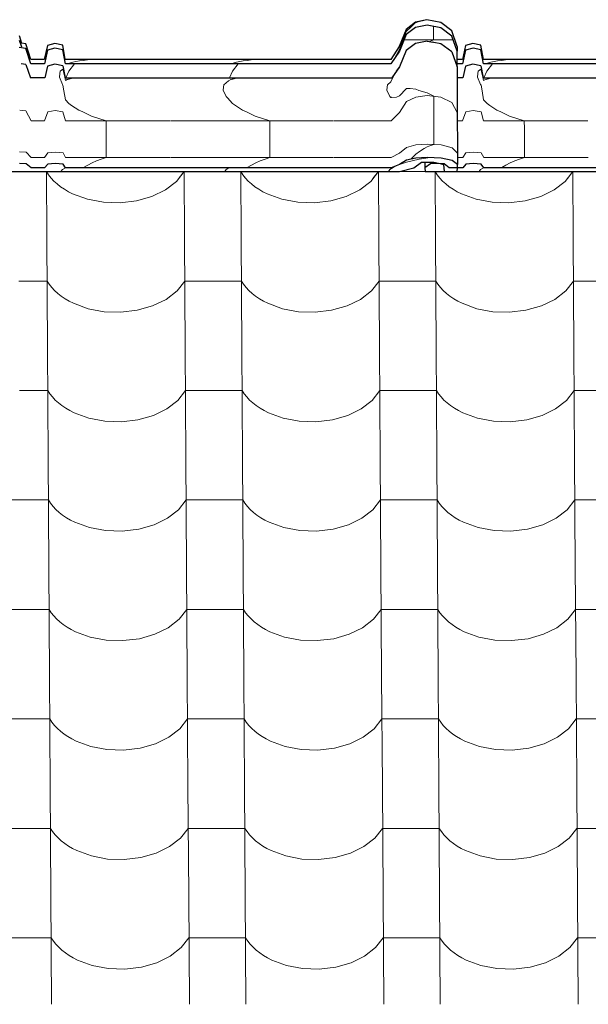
# Model space of a CAD drawing. Header units: millimetres. Extents: x -29001 to 109416, y -1251 to 13451.
# Tile 20 of 163: x -20319 to -19836, y 10149 to 10985. Entities that reach past the tile are written whole.
import ezdxf

# ---------------------------------------------------------------- set-up
doc = ezdxf.new("R2010")
doc.units = ezdxf.units.MM
doc.header["$MEASUREMENT"] = 0
for name, color, linetype in [('POHLED JIŽNÍ_1_Konstrukce - nosné', 7, 'Continuous'), ('POHLED JIŽNÍ_1_Nové_Konstrukce - krov', 7, 'Continuous'), ('POHLED JIŽNÍ_1_Nové_Konstrukce - střechy a skořepiny', 7, 'Continuous'), ('POHLED JIŽNÍ_1_Nové_Výplně - Povrchové', 7, 'Continuous')]:
    doc.layers.add(name, color=color, linetype=linetype)

# ---------------------------------------------------------------- blocks, each defined once
blk = doc.blocks.new('*X1', base_point=(-31394.74, -25864.88))
at = {"layer": 'POHLED JIŽNÍ_1_Nové_Výplně - Povrchové', "color": 21, "linetype": 'Continuous', "lineweight": 20, "true_color": 0xffaaaa}
for p, q in [((-20296.01, 10856.09), (-20295.65, 10799.61)), ((-20295.98, 10856.09), (-20294.17, 10853.33)), ((-20294.17, 10853.33), (-20292.03, 10850.64)), ((-20185.66, 10847.74), (-20179.07, 10856.09)), ((-20179.05, 10856.09), (-20178.69, 10799.61)), ((-20131.01, 10856.09), (-20130.66, 10799.61)), ((-20130.99, 10856.09), (-20129.17, 10853.33)), ((-20129.17, 10853.33), (-20127.03, 10850.64)), ((-20020.66, 10847.74), (-20014.08, 10856.09)), ((-20014.05, 10856.09), (-20013.69, 10799.61)), ((-19990.03, 10856.13), (-19996.12, 10856.13)), ((-19974.55, 10856.13), (-19990.03, 10856.13)), ((-19966.01, 10856.09), (-19965.66, 10799.61)), ((-19965.99, 10856.09), (-19964.17, 10853.33)), ((-19964.17, 10853.33), (-19962.03, 10850.64)), ((-19855.67, 10847.74), (-19849.08, 10856.09)), ((-19849.05, 10856.09), (-19848.7, 10799.61)), ((-20292.03, 10850.64), (-20289.6, 10848.05)), ((-20289.6, 10848.05), (-20286.91, 10845.59)), ((-20286.91, 10845.59), (-20283.95, 10843.26)), ((-20283.95, 10843.26), (-20280.76, 10841.08)), ((-20194.93, 10840.57), (-20185.66, 10847.74)), ((-20127.03, 10850.64), (-20124.61, 10848.05)), ((-20124.61, 10848.05), (-20121.91, 10845.59)), ((-20121.91, 10845.59), (-20118.96, 10843.26)), ((-20118.96, 10843.26), (-20115.76, 10841.08)), ((-20029.93, 10840.57), (-20020.66, 10847.74)), ((-19962.03, 10850.64), (-19959.61, 10848.05)), ((-19959.61, 10848.05), (-19956.91, 10845.59)), ((-19956.91, 10845.59), (-19953.96, 10843.26)), ((-19953.96, 10843.26), (-19950.76, 10841.08)), ((-19864.93, 10840.57), (-19855.67, 10847.74)), ((-20280.76, 10841.08), (-20277.33, 10839.06)), ((-20277.33, 10839.06), (-20273.7, 10837.21)), ((-20273.7, 10837.21), (-20261.23, 10832.64)), ((-20219.4, 10831.25), (-20206.37, 10834.98)), ((-20206.37, 10834.98), (-20194.93, 10840.57)), ((-20115.76, 10841.08), (-20112.33, 10839.06)), ((-20112.33, 10839.06), (-20108.7, 10837.21)), ((-20108.7, 10837.21), (-20096.23, 10832.64)), ((-20054.41, 10831.25), (-20041.37, 10834.98)), ((-20041.37, 10834.98), (-20029.93, 10840.57)), ((-19950.76, 10841.08), (-19947.34, 10839.06)), ((-19947.34, 10839.06), (-19943.7, 10837.21)), ((-19943.7, 10837.21), (-19931.23, 10832.64)), ((-19889.41, 10831.25), (-19876.37, 10834.98)), ((-19876.37, 10834.98), (-19864.93, 10840.57)), ((-20261.23, 10832.64), (-20247.55, 10830.05)), ((-20247.55, 10830.05), (-20233.37, 10829.58)), ((-20233.37, 10829.58), (-20219.4, 10831.25)), ((-20096.23, 10832.64), (-20082.55, 10830.05)), ((-20082.55, 10830.05), (-20068.37, 10829.58)), ((-20068.37, 10829.58), (-20054.41, 10831.25)), ((-19931.23, 10832.64), (-19917.56, 10830.05)), ((-19917.56, 10830.05), (-19903.37, 10829.58)), ((-19903.37, 10829.58), (-19889.41, 10831.25)), ((-20295.65, 10799.27), (-20295.07, 10706.6)), ((-20178.69, 10799.27), (-20178.11, 10706.6)), ((-20130.66, 10799.27), (-20130.08, 10706.6)), ((-20013.69, 10799.27), (-20013.11, 10706.6)), ((-19965.66, 10799.27), (-19965.08, 10706.6)), ((-19848.7, 10799.27), (-19848.12, 10706.6)), ((-20295.43, 10763.12), (-20319.44, 10763.12)), ((-20295.43, 10763.12), (-20293.59, 10760.33)), ((-20293.59, 10760.33), (-20291.45, 10757.63)), ((-20185.08, 10754.73), (-20178.46, 10763.12)), ((-20154.45, 10763.12), (-20178.46, 10763.12)), ((-20130.43, 10763.12), (-20154.45, 10763.12)), ((-20130.43, 10763.12), (-20128.59, 10760.33)), ((-20128.59, 10760.33), (-20126.45, 10757.63)), ((-20020.08, 10754.73), (-20013.47, 10763.12)), ((-19989.45, 10763.12), (-20013.47, 10763.12)), ((-19965.43, 10763.12), (-19989.45, 10763.12)), ((-19965.43, 10763.12), (-19963.59, 10760.33)), ((-19963.59, 10760.33), (-19961.45, 10757.63)), ((-19855.08, 10754.73), (-19848.47, 10763.12)), ((-19824.45, 10763.12), (-19848.47, 10763.12)), ((-20291.45, 10757.63), (-20289.02, 10755.04)), ((-20289.02, 10755.04), (-20286.33, 10752.58)), ((-20286.33, 10752.58), (-20283.37, 10750.25)), ((-20194.34, 10747.56), (-20185.08, 10754.73)), ((-20126.45, 10757.63), (-20124.03, 10755.04)), ((-20124.03, 10755.04), (-20121.33, 10752.58)), ((-20121.33, 10752.58), (-20118.37, 10750.25)), ((-20029.35, 10747.56), (-20020.08, 10754.73)), ((-19961.45, 10757.63), (-19959.03, 10755.04)), ((-19959.03, 10755.04), (-19956.33, 10752.58)), ((-19956.33, 10752.58), (-19953.38, 10750.25)), ((-19864.35, 10747.56), (-19855.08, 10754.73)), ((-20283.37, 10750.25), (-20280.17, 10748.07)), ((-20280.17, 10748.07), (-20276.75, 10746.05)), ((-20276.75, 10746.05), (-20273.12, 10744.21)), ((-20273.12, 10744.21), (-20260.64, 10739.63)), ((-20205.79, 10741.97), (-20194.34, 10747.56)), ((-20118.37, 10750.25), (-20115.18, 10748.07)), ((-20115.18, 10748.07), (-20111.75, 10746.05)), ((-20111.75, 10746.05), (-20108.12, 10744.21)), ((-20108.12, 10744.21), (-20095.65, 10739.63)), ((-20040.79, 10741.97), (-20029.35, 10747.56)), ((-19953.38, 10750.25), (-19950.18, 10748.07)), ((-19950.18, 10748.07), (-19946.75, 10746.05)), ((-19946.75, 10746.05), (-19943.12, 10744.21)), ((-19943.12, 10744.21), (-19930.65, 10739.63)), ((-19875.79, 10741.97), (-19864.35, 10747.56)), ((-20260.64, 10739.63), (-20246.97, 10737.05)), ((-20246.97, 10737.05), (-20232.79, 10736.57)), ((-20232.79, 10736.57), (-20218.82, 10738.24)), ((-20218.82, 10738.24), (-20205.79, 10741.97)), ((-20095.65, 10739.63), (-20081.97, 10737.05)), ((-20081.97, 10737.05), (-20067.79, 10736.57)), ((-20067.79, 10736.57), (-20053.82, 10738.24)), ((-20053.82, 10738.24), (-20040.79, 10741.97)), ((-19930.65, 10739.63), (-19916.97, 10737.05)), ((-19916.97, 10737.05), (-19902.79, 10736.57)), ((-19902.79, 10736.57), (-19888.83, 10738.24)), ((-19888.83, 10738.24), (-19875.79, 10741.97)), ((-20295.07, 10706.27), (-20294.49, 10613.59)), ((-20178.11, 10706.27), (-20177.53, 10613.59)), ((-20130.07, 10706.27), (-20129.49, 10613.59)), ((-20013.11, 10706.27), (-20012.53, 10613.59)), ((-19965.08, 10706.27), (-19964.5, 10613.59)), ((-19848.11, 10706.27), (-19847.53, 10613.59)), ((-20294.85, 10670.11), (-20318.86, 10670.11)), ((-20294.85, 10670.11), (-20293, 10667.32)), ((-20184.5, 10661.72), (-20177.88, 10670.11)), ((-20153.87, 10670.11), (-20177.88, 10670.11)), ((-20129.85, 10670.11), (-20153.87, 10670.11)), ((-20129.85, 10670.11), (-20128.01, 10667.32)), ((-20019.5, 10661.72), (-20012.88, 10670.11)), ((-19988.87, 10670.11), (-20012.88, 10670.11)), ((-19964.85, 10670.11), (-19988.87, 10670.11)), ((-19964.85, 10670.11), (-19963.01, 10667.32)), ((-19854.5, 10661.72), (-19847.89, 10670.11)), ((-19823.87, 10670.11), (-19847.89, 10670.11)), ((-20293, 10667.32), (-20290.87, 10664.62)), ((-20290.87, 10664.62), (-20288.44, 10662.03)), ((-20288.44, 10662.03), (-20285.75, 10659.57)), ((-20285.75, 10659.57), (-20282.79, 10657.24)), ((-20193.76, 10654.55), (-20184.5, 10661.72)), ((-20128.01, 10667.32), (-20125.87, 10664.62)), ((-20125.87, 10664.62), (-20123.44, 10662.03)), ((-20123.44, 10662.03), (-20120.75, 10659.57)), ((-20120.75, 10659.57), (-20117.79, 10657.24)), ((-20028.77, 10654.55), (-20019.5, 10661.72)), ((-19963.01, 10667.32), (-19960.87, 10664.62)), ((-19960.87, 10664.62), (-19958.45, 10662.03)), ((-19958.45, 10662.03), (-19955.75, 10659.57)), ((-19955.75, 10659.57), (-19952.8, 10657.24)), ((-19863.77, 10654.55), (-19854.5, 10661.72)), ((-20282.79, 10657.24), (-20279.59, 10655.06)), ((-20279.59, 10655.06), (-20276.17, 10653.04)), ((-20276.17, 10653.04), (-20272.53, 10651.2)), ((-20272.53, 10651.2), (-20260.06, 10646.62)), ((-20205.2, 10648.96), (-20193.76, 10654.55)), ((-20117.79, 10657.24), (-20114.59, 10655.06)), ((-20114.59, 10655.06), (-20111.17, 10653.04)), ((-20111.17, 10653.04), (-20107.54, 10651.2)), ((-20107.54, 10651.2), (-20095.06, 10646.62)), ((-20040.21, 10648.96), (-20028.77, 10654.55)), ((-19952.8, 10657.24), (-19949.6, 10655.06)), ((-19949.6, 10655.06), (-19946.17, 10653.04)), ((-19946.17, 10653.04), (-19942.54, 10651.2)), ((-19942.54, 10651.2), (-19930.07, 10646.62)), ((-19875.21, 10648.96), (-19863.77, 10654.55)), ((-20260.06, 10646.62), (-20246.39, 10644.04)), ((-20246.39, 10644.04), (-20232.21, 10643.57)), ((-20232.21, 10643.57), (-20218.24, 10645.24)), ((-20218.24, 10645.24), (-20205.2, 10648.96)), ((-20095.06, 10646.62), (-20081.39, 10644.04)), ((-20081.39, 10644.04), (-20067.21, 10643.57)), ((-20067.21, 10643.57), (-20053.24, 10645.24)), ((-20053.24, 10645.24), (-20040.21, 10648.96)), ((-19930.07, 10646.62), (-19916.39, 10644.04)), ((-19916.39, 10644.04), (-19902.21, 10643.57)), ((-19902.21, 10643.57), (-19888.25, 10645.24)), ((-19888.25, 10645.24), (-19875.21, 10648.96)), ((-20294.49, 10613.26), (-20293.91, 10520.58)), ((-20177.53, 10613.26), (-20176.95, 10520.58)), ((-20129.49, 10613.26), (-20128.91, 10520.58)), ((-20012.53, 10613.26), (-20011.95, 10520.58)), ((-19964.49, 10613.26), (-19963.92, 10520.58)), ((-19847.53, 10613.26), (-19846.95, 10520.58)), ((-20318.28, 10577.1), (-20342.3, 10577.1)), ((-20294.26, 10577.1), (-20318.28, 10577.1)), ((-20294.26, 10577.1), (-20292.42, 10574.31)), ((-20183.92, 10568.71), (-20177.3, 10577.1)), ((-20153.28, 10577.1), (-20177.3, 10577.1)), ((-20129.27, 10577.1), (-20153.28, 10577.1)), ((-20129.27, 10577.1), (-20127.42, 10574.31)), ((-20018.92, 10568.71), (-20012.3, 10577.1)), ((-19988.29, 10577.1), (-20012.3, 10577.1)), ((-19964.27, 10577.1), (-19988.29, 10577.1)), ((-19964.27, 10577.1), (-19962.43, 10574.31)), ((-19853.92, 10568.71), (-19847.31, 10577.1)), ((-19823.29, 10577.1), (-19847.31, 10577.1)), ((-20292.42, 10574.31), (-20290.28, 10571.61)), ((-20290.28, 10571.61), (-20287.86, 10569.02)), ((-20287.86, 10569.02), (-20285.16, 10566.56)), ((-20193.18, 10561.54), (-20183.92, 10568.71)), ((-20127.42, 10574.31), (-20125.29, 10571.61)), ((-20125.29, 10571.61), (-20122.86, 10569.02)), ((-20122.86, 10569.02), (-20120.17, 10566.56)), ((-20028.18, 10561.54), (-20018.92, 10568.71)), ((-19962.43, 10574.31), (-19960.29, 10571.61)), ((-19960.29, 10571.61), (-19957.87, 10569.02)), ((-19957.87, 10569.02), (-19955.17, 10566.56)), ((-19863.19, 10561.54), (-19853.92, 10568.71)), ((-20285.16, 10566.56), (-20282.21, 10564.23)), ((-20282.21, 10564.23), (-20279.01, 10562.05)), ((-20279.01, 10562.05), (-20275.59, 10560.04)), ((-20275.59, 10560.04), (-20271.95, 10558.19)), ((-20204.62, 10555.95), (-20193.18, 10561.54)), ((-20120.17, 10566.56), (-20117.21, 10564.23)), ((-20117.21, 10564.23), (-20114.01, 10562.05)), ((-20114.01, 10562.05), (-20110.59, 10560.04)), ((-20110.59, 10560.04), (-20106.96, 10558.19)), ((-20039.63, 10555.95), (-20028.18, 10561.54)), ((-19955.17, 10566.56), (-19952.21, 10564.23)), ((-19952.21, 10564.23), (-19949.02, 10562.05)), ((-19949.02, 10562.05), (-19945.59, 10560.04)), ((-19945.59, 10560.04), (-19941.96, 10558.19)), ((-19874.63, 10555.95), (-19863.19, 10561.54)), ((-20271.95, 10558.19), (-20259.48, 10553.61)), ((-20259.48, 10553.61), (-20245.81, 10551.03)), ((-20245.81, 10551.03), (-20231.62, 10550.56)), ((-20231.62, 10550.56), (-20217.66, 10552.23)), ((-20217.66, 10552.23), (-20204.62, 10555.95)), ((-20106.96, 10558.19), (-20094.48, 10553.61)), ((-20094.48, 10553.61), (-20080.81, 10551.03)), ((-20080.81, 10551.03), (-20066.63, 10550.56)), ((-20066.63, 10550.56), (-20052.66, 10552.23)), ((-20052.66, 10552.23), (-20039.63, 10555.95)), ((-19941.96, 10558.19), (-19929.49, 10553.61)), ((-19929.49, 10553.61), (-19915.81, 10551.03)), ((-19915.81, 10551.03), (-19901.63, 10550.56)), ((-19901.63, 10550.56), (-19887.66, 10552.23)), ((-19887.66, 10552.23), (-19874.63, 10555.95)), ((-20293.91, 10520.25), (-20293.33, 10427.57)), ((-20176.95, 10520.25), (-20176.37, 10427.57)), ((-20128.91, 10520.25), (-20128.33, 10427.57)), ((-20011.95, 10520.25), (-20011.37, 10427.57)), ((-19963.91, 10520.25), (-19963.33, 10427.57)), ((-19846.95, 10520.25), (-19846.37, 10427.57)), ((-20317.7, 10484.09), (-20341.72, 10484.09)), ((-20293.68, 10484.09), (-20317.7, 10484.09)), ((-20293.68, 10484.09), (-20291.84, 10481.3)), ((-20183.33, 10475.7), (-20176.72, 10484.09)), ((-20152.7, 10484.09), (-20176.72, 10484.09)), ((-20128.68, 10484.09), (-20152.7, 10484.09)), ((-20128.68, 10484.09), (-20126.84, 10481.3)), ((-20018.34, 10475.7), (-20011.72, 10484.09)), ((-19987.7, 10484.09), (-20011.72, 10484.09)), ((-19963.69, 10484.09), (-19987.7, 10484.09)), ((-19963.69, 10484.09), (-19961.85, 10481.3)), ((-19853.34, 10475.7), (-19846.72, 10484.09)), ((-19822.71, 10484.09), (-19846.72, 10484.09)), ((-20291.84, 10481.3), (-20289.7, 10478.6)), ((-20289.7, 10478.6), (-20287.28, 10476.01)), ((-20287.28, 10476.01), (-20284.58, 10473.55)), ((-20192.6, 10468.53), (-20183.33, 10475.7)), ((-20126.84, 10481.3), (-20124.71, 10478.6)), ((-20124.71, 10478.6), (-20122.28, 10476.01)), ((-20122.28, 10476.01), (-20119.58, 10473.55)), ((-20027.6, 10468.53), (-20018.34, 10475.7)), ((-19961.85, 10481.3), (-19959.71, 10478.6)), ((-19959.71, 10478.6), (-19957.28, 10476.01)), ((-19957.28, 10476.01), (-19954.59, 10473.55)), ((-19862.61, 10468.53), (-19853.34, 10475.7)), ((-20284.58, 10473.55), (-20281.63, 10471.22)), ((-20281.63, 10471.22), (-20278.43, 10469.04)), ((-20278.43, 10469.04), (-20275, 10467.03)), ((-20275, 10467.03), (-20271.37, 10465.18)), ((-20204.04, 10462.94), (-20192.6, 10468.53)), ((-20119.58, 10473.55), (-20116.63, 10471.22)), ((-20116.63, 10471.22), (-20113.43, 10469.04)), ((-20113.43, 10469.04), (-20110.01, 10467.03)), ((-20110.01, 10467.03), (-20106.37, 10465.18)), ((-20039.04, 10462.94), (-20027.6, 10468.53)), ((-19954.59, 10473.55), (-19951.63, 10471.22)), ((-19951.63, 10471.22), (-19948.43, 10469.04)), ((-19948.43, 10469.04), (-19945.01, 10467.03)), ((-19945.01, 10467.03), (-19941.38, 10465.18)), ((-19874.05, 10462.94), (-19862.61, 10468.53)), ((-20271.37, 10465.18), (-20258.9, 10460.61)), ((-20258.9, 10460.61), (-20245.22, 10458.02)), ((-20231.04, 10457.55), (-20217.08, 10459.22)), ((-20217.08, 10459.22), (-20204.04, 10462.94)), ((-20106.37, 10465.18), (-20093.9, 10460.61)), ((-20093.9, 10460.61), (-20080.23, 10458.02)), ((-20066.04, 10457.55), (-20052.08, 10459.22)), ((-20052.08, 10459.22), (-20039.04, 10462.94)), ((-19941.38, 10465.18), (-19928.9, 10460.61)), ((-19928.9, 10460.61), (-19915.23, 10458.02)), ((-19901.05, 10457.55), (-19887.08, 10459.22)), ((-19887.08, 10459.22), (-19874.05, 10462.94)), ((-20245.22, 10458.02), (-20231.04, 10457.55)), ((-20080.23, 10458.02), (-20066.04, 10457.55)), ((-19915.23, 10458.02), (-19901.05, 10457.55)), ((-20293.33, 10427.24), (-20292.75, 10334.56)), ((-20176.36, 10427.24), (-20175.78, 10334.56)), ((-20128.33, 10427.24), (-20127.75, 10334.56)), ((-20011.37, 10427.24), (-20010.79, 10334.56)), ((-19963.33, 10427.24), (-19962.75, 10334.56)), ((-19846.37, 10427.24), (-19845.79, 10334.56)), ((-20317.12, 10391.08), (-20341.14, 10391.08)), ((-20293.1, 10391.08), (-20317.12, 10391.08)), ((-20293.1, 10391.08), (-20291.26, 10388.29)), ((-20291.26, 10388.29), (-20289.12, 10385.59)), ((-20289.12, 10385.59), (-20286.7, 10383)), ((-20286.7, 10383), (-20284, 10380.54)), ((-20182.75, 10382.7), (-20176.14, 10391.08)), ((-20152.12, 10391.08), (-20176.14, 10391.08)), ((-20128.1, 10391.08), (-20152.12, 10391.08)), ((-20128.1, 10391.08), (-20126.26, 10388.29)), ((-20126.26, 10388.29), (-20124.12, 10385.59)), ((-20124.12, 10385.59), (-20121.7, 10383)), ((-20121.7, 10383), (-20119, 10380.54)), ((-20017.76, 10382.7), (-20011.14, 10391.08)), ((-19987.12, 10391.08), (-20011.14, 10391.08)), ((-19963.11, 10391.08), (-19987.12, 10391.08)), ((-19963.11, 10391.08), (-19961.26, 10388.29)), ((-19961.26, 10388.29), (-19959.13, 10385.59)), ((-19959.13, 10385.59), (-19956.7, 10383)), ((-19956.7, 10383), (-19954.01, 10380.54)), ((-19852.76, 10382.7), (-19846.14, 10391.08)), ((-19822.13, 10391.08), (-19846.14, 10391.08)), ((-20284, 10380.54), (-20281.05, 10378.21)), ((-20281.05, 10378.21), (-20277.85, 10376.04)), ((-20277.85, 10376.04), (-20274.42, 10374.02)), ((-20203.46, 10369.93), (-20192.02, 10375.52)), ((-20192.02, 10375.52), (-20182.75, 10382.7)), ((-20119, 10380.54), (-20116.05, 10378.21)), ((-20116.05, 10378.21), (-20112.85, 10376.04)), ((-20112.85, 10376.04), (-20109.43, 10374.02)), ((-20038.46, 10369.93), (-20027.02, 10375.52)), ((-20027.02, 10375.52), (-20017.76, 10382.7)), ((-19954.01, 10380.54), (-19951.05, 10378.21)), ((-19951.05, 10378.21), (-19947.85, 10376.04)), ((-19947.85, 10376.04), (-19944.43, 10374.02)), ((-19873.47, 10369.93), (-19862.02, 10375.52)), ((-19862.02, 10375.52), (-19852.76, 10382.7)), ((-20274.42, 10374.02), (-20270.79, 10372.17)), ((-20270.79, 10372.17), (-20258.32, 10367.6)), ((-20258.32, 10367.6), (-20244.64, 10365.01)), ((-20230.46, 10364.54), (-20216.5, 10366.21)), ((-20216.5, 10366.21), (-20203.46, 10369.93)), ((-20109.43, 10374.02), (-20105.79, 10372.17)), ((-20105.79, 10372.17), (-20093.32, 10367.6)), ((-20093.32, 10367.6), (-20079.64, 10365.01)), ((-20065.46, 10364.54), (-20051.5, 10366.21)), ((-20051.5, 10366.21), (-20038.46, 10369.93)), ((-19944.43, 10374.02), (-19940.79, 10372.17)), ((-19940.79, 10372.17), (-19928.32, 10367.6)), ((-19928.32, 10367.6), (-19914.65, 10365.01)), ((-19900.47, 10364.54), (-19886.5, 10366.21)), ((-19886.5, 10366.21), (-19873.47, 10369.93)), ((-20244.64, 10365.01), (-20230.46, 10364.54)), ((-20079.64, 10365.01), (-20065.46, 10364.54)), ((-19914.65, 10365.01), (-19900.47, 10364.54)), ((-20292.75, 10334.23), (-20292.17, 10241.55)), ((-20175.78, 10334.23), (-20175.2, 10241.55)), ((-20127.75, 10334.23), (-20127.17, 10241.55)), ((-20010.78, 10334.23), (-20010.21, 10241.55)), ((-19962.75, 10334.23), (-19962.17, 10241.55)), ((-19845.79, 10334.23), (-19845.21, 10241.55)), ((-20316.54, 10298.07), (-20340.55, 10298.07)), ((-20292.52, 10298.07), (-20316.54, 10298.07)), ((-20292.52, 10298.07), (-20290.68, 10295.28)), ((-20290.68, 10295.28), (-20288.54, 10292.58)), ((-20288.54, 10292.58), (-20286.12, 10290)), ((-20182.17, 10289.69), (-20175.56, 10298.07)), ((-20151.54, 10298.07), (-20175.56, 10298.07)), ((-20127.52, 10298.07), (-20151.54, 10298.07)), ((-20127.52, 10298.07), (-20125.68, 10295.28)), ((-20125.68, 10295.28), (-20123.54, 10292.58)), ((-20123.54, 10292.58), (-20121.12, 10290)), ((-20017.17, 10289.69), (-20010.56, 10298.07)), ((-19986.54, 10298.07), (-20010.56, 10298.07)), ((-19962.52, 10298.07), (-19986.54, 10298.07)), ((-19962.52, 10298.07), (-19960.68, 10295.28)), ((-19960.68, 10295.28), (-19958.54, 10292.58)), ((-19958.54, 10292.58), (-19956.12, 10290)), ((-19852.18, 10289.69), (-19845.56, 10298.07)), ((-19821.54, 10298.07), (-19845.56, 10298.07)), ((-20286.12, 10290), (-20283.42, 10287.53)), ((-20283.42, 10287.53), (-20280.46, 10285.2)), ((-20280.46, 10285.2), (-20277.27, 10283.03)), ((-20277.27, 10283.03), (-20273.84, 10281.01)), ((-20202.88, 10276.92), (-20191.44, 10282.51)), ((-20191.44, 10282.51), (-20182.17, 10289.69)), ((-20121.12, 10290), (-20118.42, 10287.53)), ((-20118.42, 10287.53), (-20115.47, 10285.2)), ((-20115.47, 10285.2), (-20112.27, 10283.03)), ((-20112.27, 10283.03), (-20108.84, 10281.01)), ((-20037.88, 10276.92), (-20026.44, 10282.51)), ((-20026.44, 10282.51), (-20017.17, 10289.69)), ((-19956.12, 10290), (-19953.42, 10287.53)), ((-19953.42, 10287.53), (-19950.47, 10285.2)), ((-19950.47, 10285.2), (-19947.27, 10283.03)), ((-19947.27, 10283.03), (-19943.85, 10281.01)), ((-19872.88, 10276.92), (-19861.44, 10282.51)), ((-19861.44, 10282.51), (-19852.18, 10289.69)), ((-20273.84, 10281.01), (-20270.21, 10279.16)), ((-20270.21, 10279.16), (-20257.74, 10274.59)), ((-20257.74, 10274.59), (-20244.06, 10272)), ((-20215.91, 10273.2), (-20202.88, 10276.92)), ((-20108.84, 10281.01), (-20105.21, 10279.16)), ((-20105.21, 10279.16), (-20092.74, 10274.59)), ((-20092.74, 10274.59), (-20079.06, 10272)), ((-20050.92, 10273.2), (-20037.88, 10276.92)), ((-19943.85, 10281.01), (-19940.21, 10279.16)), ((-19940.21, 10279.16), (-19927.74, 10274.59)), ((-19927.74, 10274.59), (-19914.07, 10272)), ((-19885.92, 10273.2), (-19872.88, 10276.92)), ((-20244.06, 10272), (-20229.88, 10271.53)), ((-20229.88, 10271.53), (-20215.91, 10273.2)), ((-20079.06, 10272), (-20064.88, 10271.53)), ((-20064.88, 10271.53), (-20050.92, 10273.2)), ((-19914.07, 10272), (-19899.88, 10271.53)), ((-19899.88, 10271.53), (-19885.92, 10273.2)), ((-20292.16, 10241.22), (-20291.58, 10148.54)), ((-20175.2, 10241.22), (-20174.62, 10148.54)), ((-20127.17, 10241.22), (-20126.59, 10148.54)), ((-20010.2, 10241.22), (-20009.62, 10148.54)), ((-19962.17, 10241.22), (-19961.59, 10148.54)), ((-19845.21, 10241.22), (-19844.63, 10148.54)), ((-20315.95, 10205.06), (-20339.97, 10205.06)), ((-20291.94, 10205.06), (-20315.95, 10205.06)), ((-20291.94, 10205.06), (-20290.1, 10202.27)), ((-20290.1, 10202.27), (-20287.96, 10199.57)), ((-20287.96, 10199.57), (-20285.53, 10196.99)), ((-20181.59, 10196.68), (-20174.97, 10205.06)), ((-20150.96, 10205.06), (-20174.97, 10205.06)), ((-20126.94, 10205.06), (-20150.96, 10205.06)), ((-20126.94, 10205.06), (-20125.1, 10202.27)), ((-20125.1, 10202.27), (-20122.96, 10199.57)), ((-20122.96, 10199.57), (-20120.54, 10196.99)), ((-20016.59, 10196.68), (-20009.98, 10205.06)), ((-19985.96, 10205.06), (-20009.98, 10205.06)), ((-19961.94, 10205.06), (-19985.96, 10205.06)), ((-19961.94, 10205.06), (-19960.1, 10202.27)), ((-19960.1, 10202.27), (-19957.96, 10199.57)), ((-19957.96, 10199.57), (-19955.54, 10196.99)), ((-19851.6, 10196.68), (-19844.98, 10205.06)), ((-19820.96, 10205.06), (-19844.98, 10205.06)), ((-20285.53, 10196.99), (-20282.84, 10194.52)), ((-20282.84, 10194.52), (-20279.88, 10192.2)), ((-20279.88, 10192.2), (-20276.68, 10190.02)), ((-20190.86, 10189.51), (-20181.59, 10196.68)), ((-20120.54, 10196.99), (-20117.84, 10194.52)), ((-20117.84, 10194.52), (-20114.89, 10192.2)), ((-20114.89, 10192.2), (-20111.69, 10190.02)), ((-20025.86, 10189.51), (-20016.59, 10196.68)), ((-19955.54, 10196.99), (-19952.84, 10194.52)), ((-19952.84, 10194.52), (-19949.89, 10192.2)), ((-19949.89, 10192.2), (-19946.69, 10190.02)), ((-19860.86, 10189.51), (-19851.6, 10196.68)), ((-20276.68, 10190.02), (-20273.26, 10188)), ((-20273.26, 10188), (-20269.63, 10186.15)), ((-20269.63, 10186.15), (-20257.15, 10181.58)), ((-20215.33, 10180.19), (-20202.3, 10183.91)), ((-20202.3, 10183.91), (-20190.86, 10189.51)), ((-20111.69, 10190.02), (-20108.26, 10188)), ((-20108.26, 10188), (-20104.63, 10186.15)), ((-20104.63, 10186.15), (-20092.16, 10181.58)), ((-20050.34, 10180.19), (-20037.3, 10183.91)), ((-20037.3, 10183.91), (-20025.86, 10189.51)), ((-19946.69, 10190.02), (-19943.26, 10188)), ((-19943.26, 10188), (-19939.63, 10186.15)), ((-19939.63, 10186.15), (-19927.16, 10181.58)), ((-19885.34, 10180.19), (-19872.3, 10183.91)), ((-19872.3, 10183.91), (-19860.86, 10189.51)), ((-20257.15, 10181.58), (-20243.48, 10178.99)), ((-20243.48, 10178.99), (-20229.3, 10178.52)), ((-20229.3, 10178.52), (-20215.33, 10180.19)), ((-20092.16, 10181.58), (-20078.48, 10178.99)), ((-20078.48, 10178.99), (-20064.3, 10178.52)), ((-20064.3, 10178.52), (-20050.34, 10180.19)), ((-19927.16, 10181.58), (-19913.48, 10178.99)), ((-19913.48, 10178.99), (-19899.3, 10178.52)), ((-19899.3, 10178.52), (-19885.34, 10180.19))]:
    blk.add_line(p, q, dxfattribs=at)
blk = doc.blocks.new('*X2', base_point=(-31394.74, -25864.88))
at = {"layer": 'POHLED JIŽNÍ_1_Nové_Konstrukce - střechy a skořepiny', "color": 21, "linetype": 'Continuous', "lineweight": 20, "true_color": 0xffaaaa}
for p, q in [((-20296.01, 10856.09), (-20295.96, 10847.66)), ((-20295.98, 10856.09), (-20294.17, 10853.33)), ((-20294.17, 10853.33), (-20292.03, 10850.64)), ((-20183.23, 10850.83), (-20179.07, 10856.09)), ((-20179.05, 10856.09), (-20179.01, 10850.82)), ((-20131.01, 10856.09), (-20130.98, 10850.75)), ((-20130.99, 10856.09), (-20129.17, 10853.33)), ((-20129.17, 10853.33), (-20127.12, 10850.74)), ((-20018.75, 10850.16), (-20014.08, 10856.09)), ((-20014.05, 10856.09), (-20013.96, 10841.91)), ((-19990.03, 10856.13), (-19996.12, 10856.13)), ((-19974.55, 10856.13), (-19990.03, 10856.13)), ((-19966.01, 10856.09), (-19965.95, 10845.64)), ((-19965.99, 10856.09), (-19964.17, 10853.33)), ((-19964.17, 10853.33), (-19962.03, 10850.64)), ((-19853.62, 10850.33), (-19849.08, 10856.09)), ((-19849.05, 10856.09), (-19849.01, 10850.33)), ((-20292.03, 10850.64), (-20291.15, 10849.7)), ((-19962.03, 10850.64), (-19959.89, 10848.35))]:
    blk.add_line(p, q, dxfattribs=at)

msp = doc.modelspace()

# ---------------------------------------------------------------- linework, layer by layer
at = {"layer": 'POHLED JIŽNÍ_1_Nové_Konstrukce - krov', "color": 1, "linetype": 'Continuous', "lineweight": 25}
for p, q in [((-19990.57, 10976.93), (-19996.44, 10962.56)), ((-19982.71, 10983.03), (-19990.57, 10976.93)), ((-19982.58, 10978.44), (-19990.45, 10972.52)), ((-19972.98, 10985.2), (-19982.71, 10983.03)), ((-19972.85, 10980.54), (-19982.58, 10978.44)), ((-19961.26, 10982.9), (-19972.91, 10985.2)), ((-19961.2, 10978.31), (-19972.85, 10980.54)), ((-19951.87, 10975.64), (-19961.26, 10982.9)), ((-19951.81, 10971.28), (-19961.2, 10978.31)), ((-20319.12, 10971.76), (-20317.05, 10965.26)), ((-19990.45, 10972.52), (-19996.33, 10958.59)), ((-19947.34, 10962.56), (-19951.87, 10975.64)), ((-19947.28, 10958.59), (-19951.81, 10971.28)), ((-20313.5, 10960.61), (-20319.06, 10961.56)), ((-20319.04, 10967.73), (-20317.2, 10962.09)), ((-20313.55, 10964.64), (-20317.26, 10965.3)), ((-20309.17, 10951.44), (-20313.55, 10964.64)), ((-20309.12, 10947.81), (-20313.5, 10960.61)), ((-20295.16, 10963.3), (-20297.82, 10951.44)), ((-20288.92, 10965.04), (-20295.16, 10963.3)), ((-20288.81, 10961), (-20295.05, 10959.31)), ((-20282.14, 10963.47), (-20288.86, 10965.04)), ((-20282.08, 10959.47), (-20288.81, 10961)), ((-20279.95, 10951.44), (-20282.14, 10963.47)), ((-19996.44, 10962.56), (-20003.66, 10951.44)), ((-19982.59, 10964.91), (-19990.46, 10959)), ((-19972.86, 10967.02), (-19982.59, 10964.91)), ((-19972.86, 10967.02), (-19967.79, 10966.05)), ((-19967.21, 10965.94), (-19967.79, 10966.05)), ((-19967.37, 10966.08), (-19967.21, 10965.94)), ((-19961.21, 10964.79), (-19967.21, 10965.94)), ((-19951.82, 10957.75), (-19961.21, 10964.79)), ((-19947.34, 10962.56), (-19947.28, 10958.59)), ((-19940.16, 10963.3), (-19942.82, 10951.44)), ((-19933.92, 10965.04), (-19940.16, 10963.3)), ((-19933.81, 10961), (-19940.05, 10959.31)), ((-19927.14, 10963.47), (-19933.86, 10965.04)), ((-19927.08, 10959.47), (-19933.81, 10961)), ((-19924.95, 10951.44), (-19927.14, 10963.47)), ((-20295.05, 10959.31), (-20297.72, 10947.81)), ((-20279.9, 10947.81), (-20282.08, 10959.47)), ((-19996.33, 10958.59), (-20003.56, 10947.81)), ((-19990.46, 10959), (-19996.34, 10945.07)), ((-19951.82, 10957.75), (-19947.29, 10945.07)), ((-19947.29, 10947.81), (-19947.28, 10958.59)), ((-19940.05, 10959.31), (-19942.72, 10947.81)), ((-19924.9, 10947.81), (-19927.08, 10959.47)), ((-20313.51, 10947.09), (-20317.48, 10947.77)), ((-20313.51, 10947.09), (-20309.62, 10935.71)), ((-20304, 10951.44), (-20309.17, 10951.44)), ((-20303.95, 10947.81), (-20309.12, 10947.81)), ((-20297.77, 10951.44), (-20304, 10951.44)), ((-20297.72, 10947.81), (-20303.95, 10947.81)), ((-20295.05, 10945.79), (-20297.4, 10935.71)), ((-20288.82, 10947.48), (-20295.05, 10945.79)), ((-20282.09, 10945.95), (-20288.82, 10947.48)), ((-20282.09, 10945.95), (-20280.18, 10935.71)), ((-20274.72, 10951.44), (-20279.95, 10951.44)), ((-20274.67, 10947.81), (-20279.9, 10947.81)), ((-20009.15, 10951.44), (-20274.72, 10951.44)), ((-20009.1, 10947.81), (-20274.67, 10947.81)), ((-20003.61, 10951.44), (-20009.15, 10951.44)), ((-20003.56, 10947.81), (-20009.1, 10947.81)), ((-19996.34, 10945.07), (-20002.61, 10935.71)), ((-19942.72, 10947.81), (-19948.27, 10947.81)), ((-19942.77, 10951.44), (-19947.29, 10951.44)), ((-19947.29, 10945.07), (-19947.29, 10947.81)), ((-19947.29, 10945.07), (-19947.24, 10938.09)), ((-19940.06, 10945.79), (-19942.4, 10935.71)), ((-19933.82, 10947.48), (-19940.06, 10945.79)), ((-19927.09, 10945.95), (-19933.82, 10947.48)), ((-19927.09, 10945.95), (-19925.18, 10935.71)), ((-19919.72, 10951.44), (-19924.95, 10951.44)), ((-19919.67, 10947.81), (-19924.9, 10947.81)), ((-19654.15, 10951.44), (-19919.72, 10951.44)), ((-19654.1, 10947.81), (-19919.67, 10947.81)), ((-20297.4, 10935.71), (-20309.62, 10935.71)), ((-20280.18, 10935.71), (-20002.61, 10935.71)), ((-19947.24, 10938.09), (-19947.2, 10927.87)), ((-19942.4, 10935.71), (-19947.24, 10935.71)), ((-19925.18, 10935.71), (-19647.61, 10935.71)), ((-19947.2, 10927.87), (-19947.16, 10914.75)), ((-19947.16, 10914.75), (-19947.13, 10899.1)), ((-19947.13, 10899.1), (-19947.11, 10881.41)), ((-19947.11, 10881.41), (-19947.09, 10862.22)), ((-20313.3, 10862.76), (-20318.86, 10863.02)), ((-20308.95, 10859.33), (-20313.3, 10862.76)), ((-20294.85, 10862.41), (-20297.54, 10859.33)), ((-20288.61, 10862.87), (-20294.85, 10862.41)), ((-20281.89, 10862.46), (-20288.61, 10862.87)), ((-20279.73, 10859.33), (-20281.89, 10862.46)), ((-19996.14, 10862.22), (-20003.38, 10859.33)), ((-19990.23, 10865.95), (-19996.14, 10862.22)), ((-19982.35, 10867.54), (-19990.23, 10865.95)), ((-19984.13, 10859.33), (-19977.47, 10864)), ((-19972.62, 10868.1), (-19982.35, 10867.54)), ((-19977.47, 10864), (-19967.17, 10864.23)), ((-19974.66, 10864.06), (-19974.66, 10859.33)), ((-19969.9, 10862.76), (-19974.66, 10859.33)), ((-19960.97, 10867.5), (-19972.62, 10868.1)), ((-19963.86, 10863.02), (-19969.9, 10862.76)), ((-19967.17, 10864.23), (-19961.72, 10862.92)), ((-19958.3, 10862.76), (-19963.86, 10863.02)), ((-19961.72, 10862.92), (-19958.82, 10862.22)), ((-19951.6, 10865.62), (-19960.97, 10867.5)), ((-19958.82, 10862.22), (-19958.32, 10856.09)), ((-19953.95, 10859.33), (-19958.3, 10862.76)), ((-19947.09, 10862.22), (-19951.6, 10865.62)), ((-19947.12, 10859.33), (-19947.09, 10862.22)), ((-19939.85, 10862.41), (-19942.55, 10859.33)), ((-19933.61, 10862.87), (-19939.85, 10862.41)), ((-19926.89, 10862.46), (-19933.61, 10862.87)), ((-19924.73, 10859.33), (-19926.89, 10862.46)), ((-20329.54, 10856.09), (-20314.6, 10856.09)), ((-20314.6, 10856.09), (-20287.4, 10856.09)), ((-20303.78, 10859.33), (-20308.95, 10859.33)), ((-20297.54, 10859.33), (-20303.78, 10859.33)), ((-20287.4, 10856.09), (-19996.25, 10856.09)), ((-20274.49, 10859.33), (-20279.73, 10859.33)), ((-20008.92, 10859.33), (-20274.49, 10859.33)), ((-20003.38, 10859.33), (-20008.92, 10859.33)), ((-19996.25, 10856.09), (-19984.13, 10859.33)), ((-19974.66, 10859.33), (-19974.54, 10856.09)), ((-19974.54, 10856.09), (-19959.61, 10856.09)), ((-19959.61, 10856.09), (-19958.32, 10856.09)), ((-19958.32, 10856.09), (-19947.15, 10856.09)), ((-19948.78, 10859.33), (-19953.95, 10859.33)), ((-19942.55, 10859.33), (-19948.78, 10859.33)), ((-19947.15, 10856.09), (-19947.12, 10859.33)), ((-19947.15, 10856.09), (-19932.4, 10856.09)), ((-19932.4, 10856.09), (-19641.25, 10856.09)), ((-19919.49, 10859.33), (-19924.73, 10859.33)), ((-19653.92, 10859.33), (-19919.49, 10859.33))]:
    msp.add_line(p, q, dxfattribs=at)
at = {"layer": 'POHLED JIŽNÍ_1_Nové_Konstrukce - krov', "color": 21, "linetype": 'Continuous', "lineweight": 20, "true_color": 0xffaaaa}
for p, q in [((-19990.53, 10976.93), (-19996.4, 10962.56)), ((-19990.53, 10976.93), (-19996.4, 10962.56)), ((-19982.66, 10983.03), (-19990.53, 10976.93)), ((-19986.63, 10978.88), (-19989.88, 10975.8)), ((-19983.16, 10982.11), (-19986.63, 10978.88)), ((-19982.64, 10982.59), (-19983.16, 10982.11)), ((-19972.93, 10985.2), (-19982.66, 10983.03)), ((-19979.48, 10983.72), (-19982.64, 10982.59)), ((-19979.4, 10983.75), (-19979.48, 10983.72)), ((-19975.62, 10984.6), (-19979.18, 10983.8)), ((-19972.92, 10985.2), (-19975.62, 10984.6)), ((-19967.35, 10979.49), (-19967.36, 10968.08)), ((-19992.89, 10968.92), (-19995.64, 10961.67)), ((-19992.89, 10968.92), (-19995.64, 10961.67)), ((-19990.49, 10975.21), (-19992.89, 10968.92)), ((-19990.49, 10975.21), (-19992.89, 10968.92)), ((-19989.88, 10975.8), (-19990.49, 10975.21)), ((-20295.12, 10963.3), (-20297.78, 10951.44)), ((-20295.12, 10963.3), (-20297.78, 10951.44)), ((-20288.88, 10965.04), (-20295.12, 10963.3)), ((-19996.4, 10962.56), (-20003.62, 10951.44)), ((-19996.4, 10962.56), (-20003.62, 10951.44)), ((-19995.64, 10961.67), (-19996.35, 10959.77)), ((-19995.64, 10961.67), (-19996.35, 10959.77)), ((-19950.67, 10968.08), (-19992.33, 10968.08)), ((-19970.35, 10966.54), (-19967.36, 10968.08)), ((-19940.12, 10963.3), (-19942.78, 10951.44)), ((-19940.12, 10963.3), (-19942.78, 10951.44)), ((-19933.88, 10965.04), (-19940.12, 10963.3)), ((-19996.35, 10959.77), (-20000.31, 10952.65)), ((-19996.35, 10959.77), (-20000.31, 10952.65)), ((-20274.68, 10948.8), (-20278.31, 10947.81)), ((-20276.98, 10941.56), (-20272.26, 10947.81)), ((-20273.65, 10949.08), (-20274.68, 10948.8)), ((-20270.9, 10949.62), (-20273.65, 10949.08)), ((-20267.89, 10950.12), (-20270.9, 10949.62)), ((-20264.64, 10950.6), (-20267.89, 10950.12)), ((-20261.16, 10951.03), (-20264.64, 10950.6)), ((-20257.49, 10951.43), (-20261.16, 10951.03)), ((-20257.41, 10951.44), (-20257.49, 10951.43)), ((-20134.65, 10949.08), (-20139.31, 10947.81)), ((-20137.98, 10941.56), (-20133.26, 10947.81)), ((-20131.9, 10949.62), (-20134.65, 10949.08)), ((-20128.89, 10950.12), (-20131.9, 10949.62)), ((-20125.64, 10950.6), (-20128.89, 10950.12)), ((-20122.17, 10951.03), (-20125.64, 10950.6)), ((-20118.49, 10951.43), (-20122.17, 10951.03)), ((-20118.41, 10951.44), (-20118.49, 10951.43)), ((-19998.98, 10941.56), (-19996.34, 10945.07)), ((-19998.98, 10941.56), (-19996.42, 10944.94)), ((-19919.68, 10948.8), (-19923.31, 10947.81)), ((-19921.98, 10941.56), (-19917.26, 10947.81)), ((-19918.65, 10949.08), (-19919.68, 10948.8)), ((-19915.9, 10949.62), (-19918.65, 10949.08)), ((-19912.89, 10950.12), (-19915.9, 10949.62)), ((-19909.64, 10950.6), (-19912.89, 10950.12)), ((-19906.17, 10951.03), (-19909.64, 10950.6)), ((-19902.49, 10951.43), (-19906.17, 10951.03)), ((-19902.41, 10951.44), (-19902.49, 10951.43)), ((-20284.63, 10939.46), (-20284.98, 10936.42)), ((-20284.98, 10936.42), (-20282.46, 10930.02)), ((-20284.3, 10941.37), (-20284.63, 10939.46)), ((-20282.07, 10943.16), (-20284.3, 10941.37)), ((-20280.47, 10936.24), (-20282.07, 10943.16)), ((-20279.91, 10933.53), (-20280.47, 10936.24)), ((-20279.56, 10935.71), (-20276.98, 10941.56)), ((-20274.69, 10935.16), (-20278.32, 10934.29)), ((-20274.69, 10935.16), (-20277.66, 10934.44)), ((-20273.66, 10935.41), (-20274.69, 10935.16)), ((-20273.66, 10935.41), (-20274.69, 10935.16)), ((-20271.87, 10935.71), (-20273.66, 10935.41)), ((-20271.87, 10935.71), (-20273.66, 10935.41)), ((-20140.56, 10935.71), (-20137.98, 10941.56)), ((-20134.66, 10935.41), (-20139.32, 10934.29)), ((-20134.66, 10935.41), (-20138.66, 10934.44)), ((-20132.87, 10935.71), (-20134.66, 10935.41)), ((-20132.87, 10935.71), (-20134.66, 10935.41)), ((-20000.32, 10939.13), (-20002.47, 10934.88)), ((-20000.32, 10939.13), (-20002.47, 10934.88)), ((-19999.53, 10940.31), (-19998.98, 10941.56)), ((-19999.53, 10940.31), (-19998.98, 10941.56)), ((-19929.63, 10939.46), (-19929.98, 10936.42)), ((-19929.98, 10936.42), (-19927.46, 10930.02)), ((-19929.3, 10941.37), (-19929.63, 10939.46)), ((-19927.07, 10943.16), (-19929.3, 10941.37)), ((-19925.47, 10936.24), (-19927.07, 10943.16)), ((-19924.91, 10933.53), (-19925.47, 10936.24)), ((-19924.56, 10935.71), (-19921.98, 10941.56)), ((-19919.69, 10935.16), (-19923.32, 10934.29)), ((-19919.69, 10935.16), (-19922.66, 10934.44)), ((-19918.66, 10935.41), (-19919.69, 10935.16)), ((-19918.66, 10935.41), (-19919.69, 10935.16)), ((-19916.87, 10935.71), (-19918.66, 10935.41)), ((-19916.87, 10935.71), (-19918.66, 10935.41)), ((-20282.46, 10930.02), (-20282, 10929.48)), ((-20282, 10929.48), (-20281.14, 10924.69)), ((-20278.32, 10934.29), (-20279.91, 10933.53)), ((-20145.64, 10927.97), (-20145.99, 10925.18)), ((-20145.31, 10929.74), (-20145.64, 10927.97)), ((-20141.47, 10933.27), (-20145.31, 10929.74)), ((-20139.32, 10934.29), (-20141.47, 10933.27)), ((-20006.64, 10927.97), (-20006.99, 10925.18)), ((-20006.64, 10927.97), (-20006.99, 10925.18)), ((-20006.31, 10929.74), (-20006.64, 10927.97)), ((-20006.31, 10929.74), (-20006.64, 10927.97)), ((-20003.55, 10932.27), (-20006.31, 10929.74)), ((-20003.55, 10932.27), (-20006.31, 10929.74)), ((-20002.47, 10934.88), (-20003.55, 10932.27)), ((-20002.47, 10934.88), (-20003.55, 10932.27)), ((-19990.32, 10926.67), (-19987.04, 10926.74)), ((-19987.04, 10926.74), (-19982.43, 10926.26)), ((-19927.46, 10930.02), (-19927, 10929.48)), ((-19927, 10929.48), (-19926.14, 10924.69)), ((-19923.32, 10934.29), (-19924.91, 10933.53)), ((-20281.14, 10924.69), (-20279.82, 10917.22)), ((-20145.99, 10925.18), (-20143.47, 10919.9)), ((-20143.47, 10919.9), (-20142.15, 10918.73)), ((-20142.15, 10918.73), (-20137.89, 10913.88)), ((-20006.99, 10925.18), (-20004.47, 10919.9)), ((-20006.99, 10925.18), (-20004.47, 10919.9)), ((-20004.47, 10919.9), (-20003.49, 10919.03)), ((-20004.47, 10919.9), (-20003.49, 10919.03)), ((-20003.49, 10919.03), (-19998.88, 10919.36)), ((-20003.49, 10919.03), (-20003.15, 10919.15)), ((-20003.15, 10919.15), (-19998.88, 10919.36)), ((-19998.88, 10919.36), (-19996.23, 10920.57)), ((-19998.88, 10919.36), (-19996.23, 10920.57)), ((-19996.23, 10920.57), (-19990.47, 10926.48)), ((-19996.23, 10920.57), (-19990.47, 10926.48)), ((-19990.47, 10926.48), (-19990.32, 10926.67)), ((-19990.47, 10926.48), (-19990.32, 10926.67)), ((-19982.42, 10919.48), (-19990.3, 10915.59)), ((-19982.43, 10926.26), (-19979.73, 10924.9)), ((-19972.68, 10920.87), (-19982.42, 10919.48)), ((-19979.73, 10924.9), (-19972.69, 10923.1)), ((-19972.69, 10923.1), (-19967.18, 10920.17)), ((-19961.03, 10919.4), (-19972.68, 10920.87)), ((-19967.17, 10911.51), (-19967.18, 10920.17)), ((-19951.66, 10914.77), (-19961.03, 10919.4)), ((-19926.14, 10924.69), (-19924.83, 10917.22)), ((-20279.82, 10917.22), (-20276.89, 10913.88)), ((-20276.89, 10913.88), (-20274.57, 10912.34)), ((-20274.57, 10912.34), (-20268.52, 10908.3)), ((-20137.89, 10913.88), (-20129.52, 10908.3)), ((-19990.3, 10915.59), (-19996.19, 10906.42)), ((-19990.3, 10915.59), (-19996.19, 10906.42)), ((-19967.15, 10900.69), (-19967.17, 10911.51)), ((-19947.15, 10906.42), (-19951.66, 10914.77)), ((-19924.83, 10917.22), (-19921.89, 10913.88)), ((-19921.89, 10913.88), (-19919.58, 10912.34)), ((-19919.58, 10912.34), (-19913.52, 10908.3)), ((-20313.36, 10907.74), (-20318.45, 10908.32)), ((-20309, 10899.31), (-20313.36, 10907.74)), ((-20294.91, 10906.89), (-20297.6, 10899.31)), ((-20294.91, 10906.89), (-20297.6, 10899.31)), ((-20288.67, 10908), (-20294.91, 10906.89)), ((-20281.94, 10906.99), (-20288.67, 10908)), ((-20279.78, 10899.31), (-20281.94, 10906.99)), ((-20268.52, 10908.3), (-20265.09, 10906.85)), ((-20265.09, 10906.85), (-20257.79, 10903.17)), ((-20257.79, 10903.17), (-20245.25, 10899.31)), ((-20129.52, 10908.3), (-20126.09, 10906.85)), ((-20126.09, 10906.85), (-20118.79, 10903.17)), ((-20118.79, 10903.17), (-20106.25, 10899.31)), ((-19996.19, 10906.42), (-20003.43, 10899.31)), ((-19996.19, 10906.42), (-20003.43, 10899.31)), ((-19939.91, 10906.89), (-19942.6, 10899.31)), ((-19939.91, 10906.89), (-19942.6, 10899.31)), ((-19933.67, 10908), (-19939.91, 10906.89)), ((-19926.95, 10906.99), (-19933.67, 10908)), ((-19924.78, 10899.31), (-19926.95, 10906.99)), ((-19913.52, 10908.3), (-19910.09, 10906.85)), ((-19910.09, 10906.85), (-19902.79, 10903.17)), ((-19902.79, 10903.17), (-19890.25, 10899.31)), ((-20303.83, 10899.31), (-20309, 10899.31)), ((-20297.6, 10899.31), (-20303.83, 10899.31)), ((-20297.6, 10899.31), (-20303.35, 10899.31)), ((-20274.54, 10899.31), (-20279.78, 10899.31)), ((-20191.21, 10899.31), (-20274.54, 10899.31)), ((-20245.23, 10892.7), (-20245.25, 10899.31)), ((-20052.21, 10899.31), (-20190.71, 10899.31)), ((-20106.23, 10892.7), (-20106.25, 10899.31)), ((-20008.97, 10899.31), (-20051.71, 10899.31)), ((-20003.43, 10899.31), (-20008.97, 10899.31)), ((-20003.43, 10899.31), (-20008.45, 10899.31)), ((-19967.14, 10890.56), (-19967.15, 10900.69)), ((-19942.6, 10899.31), (-19947.13, 10899.31)), ((-19942.6, 10899.31), (-19947.13, 10899.31)), ((-19919.54, 10899.31), (-19924.78, 10899.31)), ((-19836.21, 10899.31), (-19919.54, 10899.31)), ((-19890.23, 10892.7), (-19890.25, 10899.31)), ((-20245.22, 10884.44), (-20245.23, 10892.7)), ((-20106.22, 10884.44), (-20106.23, 10892.7)), ((-19967.13, 10879.19), (-19967.14, 10890.56)), ((-19890.22, 10884.44), (-19890.23, 10892.7)), ((-20245.21, 10876.69), (-20245.22, 10884.44)), ((-20245.2, 10868.01), (-20245.21, 10876.69)), ((-20106.21, 10876.69), (-20106.22, 10884.44)), ((-20106.2, 10868.01), (-20106.21, 10876.69)), ((-19990.24, 10876.73), (-19996.14, 10871.82)), ((-19990.24, 10876.73), (-19996.14, 10871.82)), ((-19982.36, 10878.82), (-19990.24, 10876.73)), ((-19972.63, 10879.56), (-19982.36, 10878.82)), ((-19972.62, 10877.2), (-19975.33, 10875.68)), ((-19960.98, 10878.77), (-19972.63, 10879.56)), ((-19971.3, 10877.77), (-19972.62, 10877.2)), ((-19967.13, 10879.19), (-19971.3, 10877.77)), ((-19951.61, 10876.29), (-19960.98, 10878.77)), ((-19890.21, 10876.69), (-19890.22, 10884.44)), ((-19890.2, 10868.01), (-19890.21, 10876.69)), ((-20313.31, 10872.53), (-20318.87, 10872.86)), ((-20308.96, 10868.01), (-20313.31, 10872.53)), ((-20294.86, 10872.07), (-20297.55, 10868.01)), ((-20294.86, 10872.07), (-20297.55, 10868.01)), ((-20288.62, 10872.67), (-20294.86, 10872.07)), ((-20281.9, 10872.13), (-20288.62, 10872.67)), ((-20279.73, 10868.01), (-20281.9, 10872.13)), ((-19996.14, 10871.82), (-20003.39, 10868.01)), ((-19996.14, 10871.82), (-20003.39, 10868.01)), ((-19982.87, 10870.37), (-19986.36, 10866.94)), ((-19982.35, 10870.83), (-19982.87, 10870.37)), ((-19979.19, 10873.17), (-19982.35, 10870.83)), ((-19975.33, 10875.68), (-19979.19, 10873.17)), ((-19947.1, 10871.82), (-19951.61, 10876.29)), ((-19939.86, 10872.07), (-19942.55, 10868.01)), ((-19939.86, 10872.07), (-19942.55, 10868.01)), ((-19933.62, 10872.67), (-19939.86, 10872.07)), ((-19926.9, 10872.13), (-19933.62, 10872.67)), ((-19924.74, 10868.01), (-19926.9, 10872.13)), ((-20303.78, 10868.01), (-20308.96, 10868.01)), ((-20303.78, 10868.01), (-20304.12, 10868.01)), ((-20297.55, 10868.01), (-20303.78, 10868.01)), ((-20297.55, 10868.01), (-20303.78, 10868.01)), ((-20274.5, 10868.01), (-20279.73, 10868.01)), ((-20191.17, 10868.01), (-20274.5, 10868.01)), ((-20260.95, 10861.6), (-20264.42, 10859.5)), ((-20257.27, 10863.5), (-20260.95, 10861.6)), ((-20253.4, 10865.21), (-20257.27, 10863.5)), ((-20249.37, 10866.72), (-20253.4, 10865.21)), ((-20245.2, 10868.01), (-20249.37, 10866.72)), ((-20052.17, 10868.01), (-20190.67, 10868.01)), ((-20121.95, 10861.6), (-20125.42, 10859.5)), ((-20118.27, 10863.5), (-20121.95, 10861.6)), ((-20114.4, 10865.21), (-20118.27, 10863.5)), ((-20110.37, 10866.72), (-20114.4, 10865.21)), ((-20106.2, 10868.01), (-20110.37, 10866.72)), ((-20008.93, 10868.01), (-20051.67, 10868.01)), ((-20008.93, 10868.01), (-20010.13, 10868.01)), ((-20003.39, 10868.01), (-20008.93, 10868.01)), ((-20003.39, 10868.01), (-20008.93, 10868.01)), ((-20004.38, 10857.9), (-19999.34, 10860.95)), ((-20004.38, 10857.9), (-19999.34, 10860.95)), ((-19996.22, 10862.19), (-19990.4, 10864.25)), ((-19996.22, 10862.19), (-19990.4, 10864.25)), ((-19990.4, 10864.25), (-19979.66, 10866.66)), ((-19990.4, 10864.25), (-19979.66, 10866.66)), ((-19986.36, 10866.94), (-19986.59, 10866.69)), ((-19979.66, 10866.66), (-19970.11, 10867.97)), ((-19979.66, 10866.66), (-19970.11, 10867.97)), ((-19942.55, 10868.01), (-19947.09, 10868.01)), ((-19942.55, 10868.01), (-19947.09, 10868.01)), ((-19919.5, 10868.01), (-19924.74, 10868.01)), ((-19836.17, 10868.01), (-19919.5, 10868.01)), ((-19905.95, 10861.6), (-19909.42, 10859.5)), ((-19902.27, 10863.5), (-19905.95, 10861.6)), ((-19898.4, 10865.21), (-19902.27, 10863.5)), ((-19894.37, 10866.72), (-19898.4, 10865.21)), ((-19890.2, 10868.01), (-19894.37, 10866.72)), ((-20283.64, 10856.09), (-20282.38, 10857.9)), ((-20283.64, 10856.09), (-20282.38, 10857.9)), ((-20282.38, 10857.9), (-20279.81, 10859.45)), ((-20282.38, 10857.9), (-20279.81, 10859.45)), ((-20264.42, 10859.5), (-20264.66, 10859.33)), ((-20144.64, 10856.09), (-20143.38, 10857.9)), ((-20144.64, 10856.09), (-20143.38, 10857.9)), ((-20143.38, 10857.9), (-20141.01, 10859.33)), ((-20143.38, 10857.9), (-20141.01, 10859.33)), ((-20125.42, 10859.5), (-20125.66, 10859.33)), ((-20005.64, 10856.09), (-20004.38, 10857.9)), ((-20005.64, 10856.09), (-20004.38, 10857.9)), ((-19928.64, 10856.09), (-19927.38, 10857.9)), ((-19928.64, 10856.09), (-19927.38, 10857.9)), ((-19927.38, 10857.9), (-19924.81, 10859.45)), ((-19927.38, 10857.9), (-19924.81, 10859.45)), ((-19909.42, 10859.5), (-19909.66, 10859.33))]:
    msp.add_line(p, q, dxfattribs=at)
msp.add_point((-20003.15, 10919.15), dxfattribs=at)

# ---------------------------------------------------------------- block references
at = {"layer": 'POHLED JIŽNÍ_1_Konstrukce - nosné', "color": 9, "linetype": 'Continuous', "lineweight": 13}
for name in ['*X1', '*X2']:
    msp.add_blockref(name, (-31394.74, -25864.88), dxfattribs=at)

doc.saveas('drawing.dxf')
